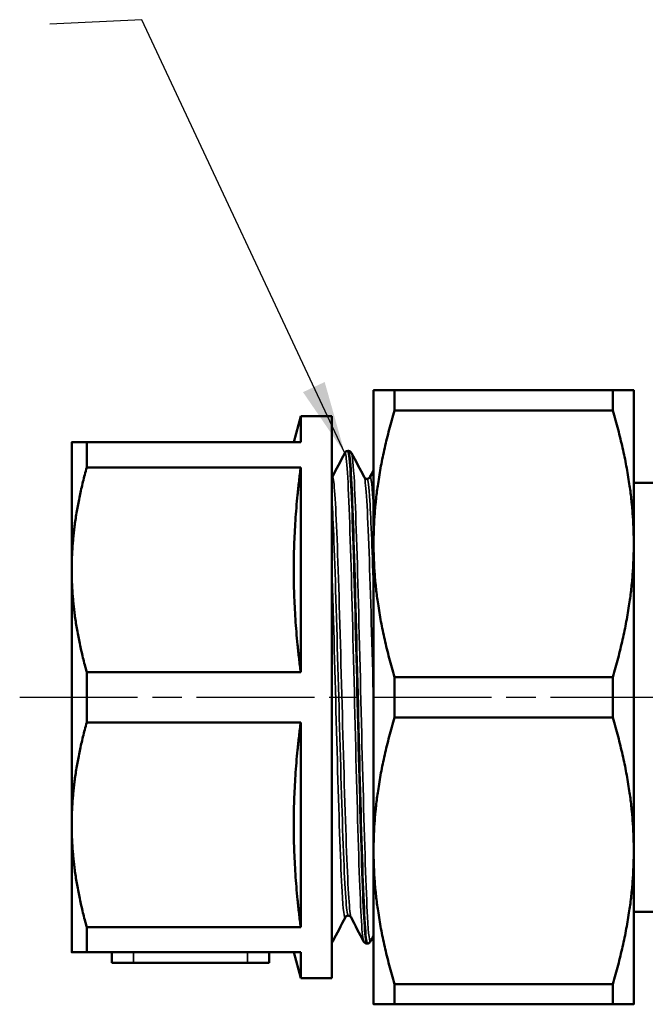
# Model space of a CAD drawing. Header units: millimetres. Extents: x -126 to 748, y -69 to 356.
# Tile 4 of 16: x 49 to 80, y 127 to 174. Entities that reach past the tile are written whole.
import ezdxf

# ---------------------------------------------------------------- set-up
doc = ezdxf.new("R2010")
doc.units = ezdxf.units.MM
doc.linetypes.add('CHAIN', pattern=[0.7087, 0.4724, -0.0591, 0.1181, -0.0591])
for name, color, linetype, lineweight in [('Видимые тонкие (ГОСТ)', 7, 'Continuous', 35), ('Видимый контур (ГОСТ)', 7, 'Continuous', 50), ('Обозначение (ГОСТ)', 7, 'Continuous', 25), ('Осевая линия (ГОСТ)', 7, 'Continuous', 25)]:
    doc.layers.add(name, color=color, linetype=linetype, lineweight=lineweight)
doc.styles.add('Обычный текст (ГОСТ)', font='GOST Common Italic.ttf')
doc.dimstyles.new('Диаметр (ГОСТ)$7', dxfattribs={"dimtxt": 3.5, "dimasz": 3.5, "dimexe": 1, "dimexo": 0, "dimgap": 0.5, "dimtad": 1, "dimrnd": 1e-08, "dimtxsty": 'Обычный текст (ГОСТ)', "dimblk": 'Filled-1', "dimcen": 0.09, "dimdle": 15, "dimclrd": 256, "dimclre": 256, "dimclrt": 256, "dimazin": 2, "dimtfac": 0.714286, "dimtdec": 3, "dimtmove": 0, "dimatfit": 3, "dimfxl": 1, "dimtolj": 1, "dimlwd": -1, "dimlwe": 25, "dimarcsym": 0})

# ---------------------------------------------------------------- blocks, each defined once
blk = doc.blocks.new('Filled-1')
at = {"color": 0}
for p, q in [((0, 0), (-1, 0.143)), ((-1, 0.143), (-1, -0.143)), ((-1, 0), (0, 0)), ((-1, -0.143), (0, 0))]:
    blk.add_line(p, q, dxfattribs=at)
at = {"color": 0, "flags": 128}
blk.add_lwpolyline([(-1, -0.143), (0, 0), (-1, 0.143), (-1, -0.143)], dxfattribs=at)
at = {"color": 0}
blk.add_solid([(-1, -0.143), (0, 0), (-1, 0.143), (-1, -0.143)], dxfattribs=at)

msp = doc.modelspace()

# ---------------------------------------------------------------- linework, layer by layer
at = {"layer": 'Видимые тонкие (ГОСТ)'}
for p, q in [((54.924, 129.278), (54.924, 128.778)), ((60.388, 129.278), (60.388, 128.778))]:
    msp.add_line(p, q, dxfattribs=at)
for points, knots in [([(65.974, 129.798), (65.965, 129.815), (65.956, 129.848), (65.947, 129.9), (65.877, 130.299), (65.807, 131.76), (65.737, 133.926), (65.667, 136.087), (65.598, 138.929), (65.528, 141.763), (65.458, 144.59), (65.389, 147.383), (65.319, 149.467), (65.247, 151.634), (65.174, 153.01), (65.102, 153.238), (65.09, 153.275), (65.078, 153.282), (65.066, 153.257)], [29.892371, 29.892371, 29.892371, 29.892371, 29.985981, 29.985981, 29.985981, 30.71195, 30.71195, 30.71195, 31.435919, 31.435919, 31.435919, 32.158203, 32.158203, 32.158203, 32.909088, 32.909088, 32.909088, 33.033964, 33.033964, 33.033964, 33.033964]), ([(66.306, 129.802), (66.257, 129.715), (66.209, 130.112), (66.161, 130.973), (66.089, 132.242), (66.018, 134.508), (65.947, 137.199), (65.877, 139.841), (65.807, 142.867), (65.737, 145.538), (65.667, 148.202), (65.598, 150.49), (65.528, 151.844), (65.484, 152.688), (65.441, 153.166), (65.398, 153.253)], [23.514704, 23.514704, 23.514704, 23.514704, 24.015837, 24.015837, 24.015837, 24.755232, 24.755232, 24.755232, 25.4812, 25.4812, 25.4812, 26.205169, 26.205169, 26.205169, 26.656297, 26.656297, 26.656297, 26.656297]), ([(65.368, 130.96), (65.368, 130.96), (65.368, 130.96), (65.368, 130.96), (65.296, 131.099), (65.225, 132.243), (65.154, 134.104), (65.082, 135.975), (65.01, 138.552), (64.939, 141.176), (64.867, 143.787), (64.796, 146.419), (64.725, 148.405), (64.653, 150.393), (64.582, 151.714), (64.51, 152.032), (64.493, 152.107), (64.477, 152.129), (64.46, 152.097)], [29.897548, 29.897548, 29.897548, 29.897548, 29.898218, 29.898218, 29.898218, 30.638444, 30.638444, 30.638444, 31.382638, 31.382638, 31.382638, 32.123249, 32.123249, 32.123249, 32.864717, 32.864717, 32.864717, 33.03914, 33.03914, 33.03914, 33.03914]), ([(66.451, 141.223), (66.451, 141.238), (66.45, 141.254), (66.45, 141.27), (66.378, 143.882), (66.307, 146.506), (66.236, 148.477), (66.161, 150.531), (66.087, 151.85), (66.013, 152.075), (66.01, 152.084), (66.007, 152.091), (66.004, 152.096)], [25.103864, 25.103864, 25.103864, 25.103864, 25.108301, 25.108301, 25.108301, 25.849079, 25.849079, 25.849079, 26.620855, 26.620855, 26.620855, 26.65112, 26.65112, 26.65112, 26.65112]), ([(66.451, 146.503), (66.391, 148.426), (66.33, 150.019), (66.27, 150.972), (66.227, 151.658), (66.183, 152.009), (66.14, 152.012)], [25.626944, 25.626944, 25.626944, 25.626944, 26.252885, 26.252885, 26.252885, 26.703538, 26.703538, 26.703538, 26.703538]), ([(66.451, 150.531), (66.451, 150.539), (66.45, 150.547), (66.45, 150.556), (66.392, 151.663), (66.334, 152.198), (66.276, 152.094)], [26.150023, 26.150023, 26.150023, 26.150023, 26.1544603, 26.1544603, 26.1544603, 26.7559552, 26.7559552, 26.7559552, 26.7559552]), ([(65.232, 131.04), (65.219, 131.038), (65.207, 131.066), (65.195, 131.124), (65.123, 131.46), (65.051, 132.803), (64.979, 134.808), (64.907, 136.803), (64.836, 139.433), (64.764, 142.027), (64.692, 144.628), (64.621, 147.167), (64.549, 148.995), (64.516, 149.827), (64.484, 150.514), (64.451, 151.019)], [29.84513, 29.84513, 29.84513, 29.84513, 29.974086, 29.974086, 29.974086, 30.720735, 30.720735, 30.720735, 31.463529, 31.463529, 31.463529, 32.207911, 32.207911, 32.207911, 32.54637, 32.54637, 32.54637, 32.54637]), ([(65.096, 130.965), (65.043, 130.87), (64.991, 131.292), (64.939, 132.197), (64.867, 133.43), (64.796, 135.546), (64.725, 138.01), (64.653, 140.477), (64.582, 143.269), (64.51, 145.675), (64.49, 146.339), (64.471, 146.975), (64.451, 147.568)], [29.792713, 29.792713, 29.792713, 29.792713, 30.336479, 30.336479, 30.336479, 31.07709, 31.07709, 31.07709, 31.818558, 31.818558, 31.818558, 32.023291, 32.023291, 32.023291, 32.023291]), ([(64.489, 129.797), (64.485, 129.788), (64.48, 129.784), (64.476, 129.783), (64.468, 129.783), (64.459, 129.798), (64.451, 129.827)], [29.7978894, 29.7978894, 29.7978894, 29.7978894, 29.8447558, 29.8447558, 29.8447558, 29.9309954, 29.9309954, 29.9309954, 29.9309954])]:
    msp.add_open_spline(points, degree=3, knots=knots, dxfattribs=at)
at = {"layer": 'Видимый контур (ГОСТ)'}
for p, q in [((66.451, 156.278), (66.451, 148.903)), ((67.461, 155.308), (67.461, 156.278)), ((77.941, 156.278), (67.461, 156.278)), ((77.941, 156.278), (77.941, 155.308)), ((78.951, 148.903), (78.951, 156.278)), ((77.941, 155.308), (67.461, 155.308)), ((62.616, 153.778), (62.951, 155.028)), ((62.951, 155.028), (62.951, 153.778)), ((64.451, 155.028), (62.951, 155.028)), ((64.451, 155.028), (64.451, 128.028)), ((51.951, 153.778), (51.951, 147.653)), ((52.673, 152.566), (52.673, 153.778)), ((62.951, 153.778), (52.673, 153.778)), ((65.223, 153.364), (65.24, 153.364)), ((62.951, 152.566), (52.673, 152.566)), ((62.951, 152.566), (62.951, 142.74)), ((85.909, 151.828), (78.951, 151.828)), ((66.451, 148.903), (66.451, 134.153)), ((78.951, 134.153), (78.951, 148.903)), ((51.951, 147.653), (51.951, 135.403)), ((52.673, 140.316), (52.673, 142.74)), ((62.951, 142.74), (52.673, 142.74)), ((67.461, 140.558), (67.461, 142.499)), ((77.941, 142.499), (67.461, 142.499)), ((77.941, 142.499), (77.941, 140.558)), ((77.941, 140.558), (67.461, 140.558)), ((62.951, 140.316), (52.673, 140.316)), ((62.951, 140.316), (62.951, 130.49)), ((51.951, 135.403), (51.951, 129.278)), ((66.451, 134.153), (66.451, 126.778)), ((78.951, 126.778), (78.951, 134.153)), ((85.009, 131.228), (78.951, 131.228)), ((52.673, 129.278), (52.673, 130.49)), ((62.951, 130.49), (52.673, 130.49)), ((66.131, 129.692), (66.148, 129.692)), ((62.951, 129.278), (52.673, 129.278)), ((53.873, 129.278), (53.873, 128.778)), ((61.438, 129.278), (61.438, 128.778)), ((62.616, 129.278), (62.951, 128.028)), ((62.951, 129.278), (62.951, 128.028)), ((54.924, 128.778), (53.873, 128.778)), ((60.388, 128.778), (54.924, 128.778)), ((61.438, 128.778), (60.388, 128.778)), ((64.451, 128.028), (62.951, 128.028)), ((67.461, 126.778), (67.461, 127.749)), ((77.941, 127.749), (67.461, 127.749)), ((77.941, 127.749), (77.941, 126.778)), ((77.941, 126.778), (67.461, 126.778))]:
    msp.add_line(p, q, dxfattribs=at)
for points, weights in [([(66.451, 156.278), (66.451, 156.278), (67.461, 156.278)], [1, 1.04137991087, 1.02374168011]), ([(77.941, 156.278), (78.951, 156.278), (78.951, 156.278)], [1.02374168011, 1.04137991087, 1]), ([(67.461, 155.308), (66.451, 151.926), (66.451, 148.903)], [1.02374168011, 1.04137991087, 1]), ([(78.951, 148.903), (78.951, 151.926), (77.941, 155.308)], [1, 1.04137991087, 1.02374168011]), ([(51.951, 153.778), (51.951, 153.778), (52.673, 153.778)], [1, 1.03149156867, 1.01232559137]), ([(52.673, 152.566), (51.951, 149.991), (51.951, 147.653)], [1.01232559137, 1.03149156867, 1]), ([(62.951, 152.566), (62.312, 147.653), (62.951, 142.74)], [1, 1.10204081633, 1]), ([(66.451, 148.903), (66.451, 145.88), (67.461, 142.499)], [1, 1.04137991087, 1.02374168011]), ([(77.941, 142.499), (78.951, 145.88), (78.951, 148.903)], [1.02374168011, 1.04137991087, 1]), ([(51.951, 147.653), (51.951, 145.316), (52.673, 142.74)], [1, 1.03149156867, 1.01232559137]), ([(67.461, 140.558), (66.451, 137.176), (66.451, 134.153)], [1.02374168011, 1.04137991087, 1]), ([(78.951, 134.153), (78.951, 137.176), (77.941, 140.558)], [1, 1.04137991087, 1.02374168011]), ([(52.673, 140.316), (51.951, 137.741), (51.951, 135.403)], [1.01232559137, 1.03149156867, 1]), ([(62.951, 140.316), (62.312, 135.403), (62.951, 130.49)], [1, 1.10204081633, 1]), ([(51.951, 135.403), (51.951, 133.066), (52.673, 130.49)], [1, 1.03149156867, 1.01232559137]), ([(66.451, 134.153), (66.451, 131.13), (67.461, 127.749)], [1, 1.04137991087, 1.02374168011]), ([(77.941, 127.749), (78.951, 131.13), (78.951, 134.153)], [1.02374168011, 1.04137991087, 1]), ([(52.673, 129.278), (51.951, 129.278), (51.951, 129.278)], [1.01232559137, 1.03149156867, 1]), ([(67.461, 126.778), (66.451, 126.778), (66.451, 126.778)], [1.02374168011, 1.04137991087, 1]), ([(78.951, 126.778), (78.951, 126.778), (77.941, 126.778)], [1, 1.04137991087, 1.02374168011])]:
    msp.add_rational_spline(points, weights, degree=2, dxfattribs=at)
for points in [[(64.46, 152.097), (64.662, 152.484), (64.864, 152.872), (65.066, 153.26)], [(65.398, 153.26), (65.6, 152.872), (65.802, 152.484), (66.004, 152.097)], [(66.276, 152.097), (66.334, 152.209), (66.393, 152.321), (66.451, 152.433)], [(64.451, 152.083), (64.456, 152.089), (64.458, 152.094), (64.46, 152.097)], [(65.096, 130.96), (64.894, 130.572), (64.692, 130.184), (64.489, 129.797)], [(65.974, 129.797), (65.772, 130.184), (65.57, 130.572), (65.368, 130.96)], [(64.489, 129.797), (64.482, 129.782), (64.472, 129.765), (64.451, 129.744)], [(66.451, 130.076), (66.403, 129.983), (66.354, 129.89), (66.306, 129.797)]]:
    msp.add_open_spline(points, degree=3, dxfattribs=at)
for points, knots in [([(65.066, 153.26), (65.074, 153.275), (65.084, 153.292), (65.116, 153.324), (65.131, 153.336), (65.171, 153.356), (65.197, 153.363), (65.223, 153.364)], [0, 0, 0, 0, 0.02818602, 0.02818602, 0.04284718, 0.04284718, 0.05803173, 0.05803173, 0.05803173, 0.05803173]), ([(65.223, 153.359), (65.243, 153.362), (65.263, 153.28), (65.283, 153.11), (65.355, 152.503), (65.427, 150.778), (65.499, 148.376), (65.569, 146.039), (65.639, 143.084), (65.709, 140.235), (65.779, 137.388), (65.849, 134.673), (65.919, 132.751), (65.989, 130.831), (66.059, 129.722), (66.128, 129.692), (66.129, 129.692), (66.13, 129.692), (66.131, 129.692)], [-32.98781, -32.98781, -32.98781, -32.98781, -32.779097, -32.779097, -32.779097, -32.032922, -32.032922, -32.032922, -31.30645, -31.30645, -31.30645, -30.580573, -30.580573, -30.580573, -29.855271, -29.855271, -29.855271, -29.84513, -29.84513, -29.84513, -29.84513]), ([(66.149, 129.693), (66.14, 129.692), (66.132, 129.707), (66.123, 129.737), (66.053, 129.988), (65.983, 131.318), (65.913, 133.402), (65.843, 135.48), (65.773, 138.288), (65.704, 141.143), (65.634, 143.992), (65.565, 146.862), (65.495, 149.06), (65.425, 151.254), (65.356, 152.758), (65.287, 153.213), (65.271, 153.314), (65.256, 153.362), (65.24, 153.36)], [23.560857, 23.560857, 23.560857, 23.560857, 23.649541, 23.649541, 23.649541, 24.376019, 24.376019, 24.376019, 25.100235, 25.100235, 25.100235, 25.822509, 25.822509, 25.822509, 26.543155, 26.543155, 26.543155, 26.703538, 26.703538, 26.703538, 26.703538]), ([(65.241, 153.364), (65.277, 153.363), (65.311, 153.349), (65.355, 153.319), (65.369, 153.303), (65.387, 153.279), (65.393, 153.269), (65.398, 153.26)], [0, 0, 0, 0, 0.02097344, 0.02097344, 0.04045564, 0.04045564, 0.05800254, 0.05800254, 0.05800254, 0.05800254]), ([(66.004, 152.097), (66.007, 152.091), (66.012, 152.08), (66.039, 152.054), (66.052, 152.043), (66.09, 152.026), (66.115, 152.019), (66.14, 152.019)], [0, 0, 0, 0, 0.02820666, 0.02820666, 0.04300669, 0.04300669, 0.05835703, 0.05835703, 0.05835703, 0.05835703]), ([(66.14, 152.019), (66.176, 152.019), (66.21, 152.033), (66.249, 152.06), (66.259, 152.072), (66.271, 152.088), (66.274, 152.093), (66.276, 152.097)], [0, 0, 0, 0, 0.02190297, 0.02190297, 0.0408733, 0.0408733, 0.05833184, 0.05833184, 0.05833184, 0.05833184]), ([(65.232, 131.037), (65.196, 131.037), (65.162, 131.023), (65.123, 130.997), (65.113, 130.985), (65.1, 130.969), (65.098, 130.963), (65.096, 130.96)], [0, 0, 0, 0, 0.02190297, 0.02190297, 0.0408733, 0.0408733, 0.05833184, 0.05833184, 0.05833184, 0.05833184]), ([(65.368, 130.96), (65.365, 130.965), (65.36, 130.976), (65.333, 131.002), (65.319, 131.013), (65.282, 131.031), (65.257, 131.037), (65.232, 131.037)], [0, 0, 0, 0, 0.02820666, 0.02820666, 0.04300669, 0.04300669, 0.05835703, 0.05835703, 0.05835703, 0.05835703]), ([(66.131, 129.692), (66.095, 129.694), (66.061, 129.708), (66.017, 129.738), (66.003, 129.753), (65.985, 129.777), (65.979, 129.787), (65.974, 129.797)], [0, 0, 0, 0, 0.02097344, 0.02097344, 0.04045564, 0.04045564, 0.05800254, 0.05800254, 0.05800254, 0.05800254]), ([(66.306, 129.797), (66.298, 129.782), (66.288, 129.764), (66.255, 129.732), (66.24, 129.721), (66.201, 129.701), (66.175, 129.693), (66.149, 129.692)], [0, 0, 0, 0, 0.02818602, 0.02818602, 0.04284718, 0.04284718, 0.05803173, 0.05803173, 0.05803173, 0.05803173])]:
    msp.add_open_spline(points, degree=3, knots=knots, dxfattribs=at)
at = {"layer": 'Осевая линия (ГОСТ)', "linetype": 'CHAIN', "ltscale": 11.993792}
msp.add_line((49.451, 141.528), (104.76, 141.528), dxfattribs=at)

# ---------------------------------------------------------------- leaders
at = {"layer": 'Обозначение (ГОСТ)'}
msp.add_leader([(65.066, 153.26), (55.322, 174.08), (50.906, 173.861)], dimstyle='Диаметр (ГОСТ)$7', override={"dimtad": 0}, dxfattribs=at)

doc.saveas('drawing.dxf')
